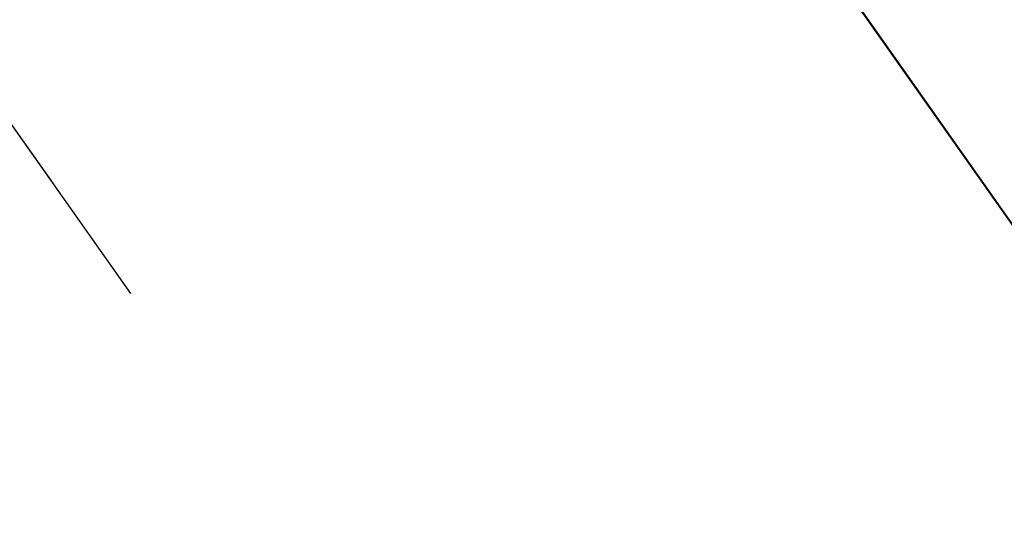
# Model space of a CAD drawing. Header units: metres. Extents: x 144673 to 146821, y 491683 to 493655.
# Tile 150 of 226: x 145772.4 to 145784.82, y 492375.56 to 492381.89. Entities that reach past the tile are written whole.
import ezdxf

# ---------------------------------------------------------------- set-up
doc = ezdxf.new("R2010")
doc.units = ezdxf.units.M
doc.header["$MEASUREMENT"] = 0
doc.linetypes.add('DGN Style 2', pattern=[38.466422, 23.079853, -15.386569])
doc.linetypes.add('DGN Style 3', pattern=[53.852991, 38.466422, -15.386569])
for name, color, linetype, lineweight in [('IRP-L-BPPLAN', 7, 'Continuous', 0), ('IRP-L-PERCELEN', 7, 'Continuous', 0), ('IRP-L-uitgiftegrens', 7, 'DGN Style 3', 40)]:
    doc.layers.add(name, color=color, linetype=linetype, lineweight=lineweight)

msp = doc.modelspace()

# ---------------------------------------------------------------- linework, layer by layer
at = {"layer": 'IRP-L-BPPLAN', "color": 7, "linetype": 'DGN Style 2', "lineweight": 30, "flags": 128}
for points in [[(145817.192, 492316.98), (145476.321, 492799.752), (145562.697, 492850.793), (145562.743, 492850.991), (145898.508, 492374.336), (145817.192, 492316.98)], [(145504.687, 492759.578), (145377.943, 492685.074), (145696.882, 492232.306), (145817.192, 492316.98), (145504.687, 492759.578)]]:
    msp.add_lwpolyline(points, close=True, dxfattribs=at)
at = {"layer": 'IRP-L-PERCELEN', "color": 254, "linetype": 'Continuous', "lineweight": 30, "true_color": 0xe6e6e6, "flags": 128}
for points in [[(145760.431, 492414.07), (145824.93, 492322.506), (145898.508, 492374.336), (145834.009, 492465.899), (145760.431, 492414.07)], [(145760.431, 492414.07), (145824.93, 492322.506), (145770.46, 492284.136), (145705.96, 492375.699), (145760.431, 492414.07)]]:
    msp.add_lwpolyline(points, close=True, dxfattribs=at)
at = {"layer": 'IRP-L-uitgiftegrens', "color": 7, "linetype": 'Continuous'}
msp.add_line((145760.431, 492414.07), (145824.93, 492322.506), dxfattribs=at)

doc.saveas('drawing.dxf')
